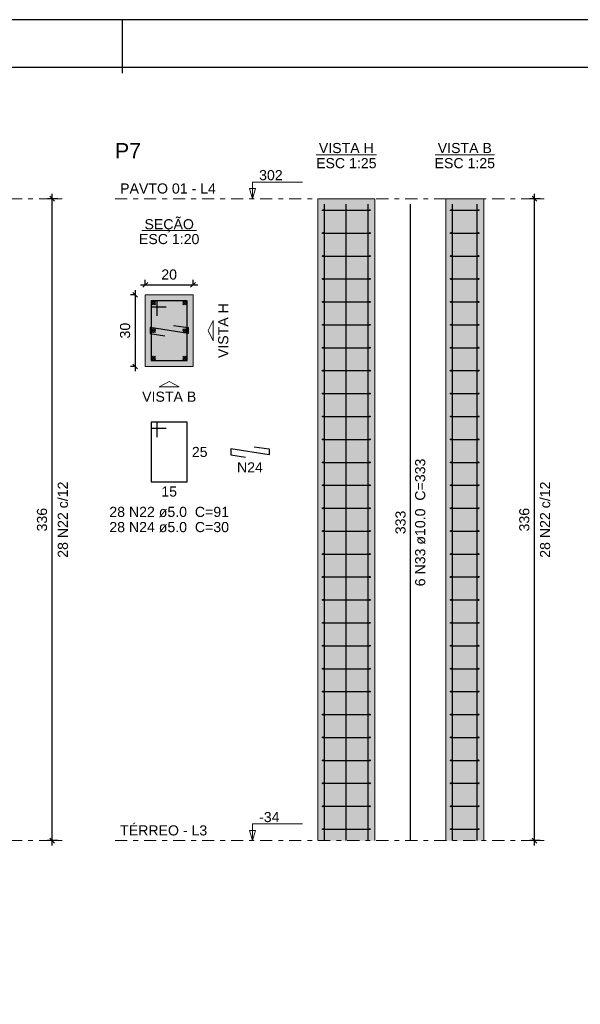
# Model space of a CAD drawing. Header units: millimetres. Extents: x 0 to 119, y 0 to 84.
# Tile 16 of 19: x 61 to 73, y 63 to 84. Entities that reach past the tile are written whole.
import ezdxf

# ---------------------------------------------------------------- set-up
doc = ezdxf.new("R2010")
doc.units = ezdxf.units.MM
doc.header["$MEASUREMENT"] = 0
doc.linetypes.add('DASHDOT', pattern=[2.54, 1.27, -0.635, 0, -0.635])
doc.linetypes.add('NULL', pattern=[0])
doc.layers.get('0').update_dxf_attribs({"lineweight": 18})
for name, color, linetype, lineweight in [('Descrição da armadura', 7, 'Continuous', 0), ('DT-Barras na forma', 2, 'Continuous', 30), ('DT-Barras no corte', 5, 'Continuous', 5), ('DT-Barras rebatidas', 2, 'Continuous', 30), ('DT-Cotas', 9, 'Continuous', 5), ('DT-Estribos na forma', 2, 'Continuous', 30), ('DT-Forma', 5, 'Continuous', 5), ('DT-Hachura seção pilares', 254, 'Continuous', 5), ('DT-Hachura vista pilares', 254, 'Continuous', 5), ('DT-Pontilhado', 9, 'DASHDOT', 5), ('DT-Textos', 7, 'Continuous', 5), ('DT-Título', 3, 'Continuous', 20), ('Textos armaduras', 7, 'Continuous', 0)]:
    doc.layers.add(name, color=color, linetype=linetype, lineweight=lineweight)
doc.layers.add('SEDUC_MARF', color=1, linetype='Continuous')
doc.layers.add('SEDUC_MARGG', color=7, linetype='Continuous')
doc.styles.add('Arial', font='txt')
doc.dimstyles.new('UM_20.000000', dxfattribs={"dimtxt": 0.18, "dimasz": 0.1, "dimexe": 0.1, "dimexo": 0.2, "dimgap": 0, "dimtad": 1, "dimtih": 1, "dimtoh": 1, "dimdec": 1, "dimlfac": 20, "dimzin": 0, "dimdsep": 46, "dimtxsty": 'Standard', "dimcen": 0.09, "dimdle": 0.1, "dimadec": 1, "dimazin": 2, "dimtfac": 1, "dimtdec": 4, "dimtofl": 0, "dimtmove": 0, "dimatfit": 3, "dimfxl": 1, "dimtolj": 1, "dimarcsym": 0})
doc.dimstyles.new('UM_25.000000', dxfattribs={"dimtxt": 0.18, "dimasz": 0.1, "dimexe": 0.1, "dimexo": 0.2, "dimgap": 0, "dimtad": 1, "dimtih": 1, "dimtoh": 1, "dimdec": 1, "dimlfac": 25, "dimzin": 0, "dimdsep": 46, "dimtxsty": 'Standard', "dimcen": 0.09, "dimdle": 0.1, "dimadec": 1, "dimazin": 2, "dimtfac": 1, "dimtdec": 4, "dimtofl": 0, "dimtmove": 0, "dimatfit": 3, "dimfxl": 1, "dimtolj": 1, "dimarcsym": 0})

# ---------------------------------------------------------------- blocks, each defined once
blk = doc.blocks.new('_Oblique')
at = {"color": 0, "linetype": 'ByBlock', "lineweight": -2}
blk.add_line((-0.5, -0.5), (0.5, 0.5), dxfattribs=at)
blk = doc.blocks.new('*D22')
at = {"layer": 'Defpoints', "color": 0}
for p in [(61.935, 80.352), (62.253, 80.352), (62.253, 66.912)]:
    blk.add_point(p, dxfattribs=at)
at = {"layer": 'DT-Cotas', "color": 0, "lineweight": -2}
for p, q in [((61.935, 66.812), (61.935, 80.452)), ((62.053, 80.352), (61.835, 80.352)), ((62.053, 66.912), (61.835, 66.912))]:
    blk.add_line(p, q, dxfattribs=at)
at = {"layer": 'DT-Cotas', "color": 0, "lineweight": -2, "xscale": 0.1, "yscale": 0.1, "zscale": 0.1}
for p, rotation in [((61.935, 80.352), 90), ((61.935, 66.912), 270)]:
    blk.add_blockref('_Oblique', p, dxfattribs=dict(at, rotation=rotation))
at = {"layer": 'DT-Cotas', "color": 7, "insert": (61.723, 73.632), "char_height": 0.2118, "attachment_point": 5, "rotation": 90, "style": 'Arial'}
blk.add_mtext('\\A1;336', dxfattribs=at)
blk = doc.blocks.new('*D23')
at = {"layer": 'Defpoints', "color": 0}
for p in [(63.886, 78.34), (63.675, 76.84), (63.886, 76.84)]:
    blk.add_point(p, dxfattribs=at)
at = {"layer": 'DT-Cotas', "color": 0, "lineweight": -2}
for p, q in [((63.686, 78.34), (63.575, 78.34)), ((63.675, 78.44), (63.675, 76.74)), ((63.686, 76.84), (63.575, 76.84))]:
    blk.add_line(p, q, dxfattribs=at)
at = {"layer": 'DT-Cotas', "color": 0, "lineweight": -2, "xscale": 0.1, "yscale": 0.1, "zscale": 0.1}
for p, rotation in [((63.675, 78.34), 90), ((63.675, 76.84), 270)]:
    blk.add_blockref('_Oblique', p, dxfattribs=dict(at, rotation=rotation))
at = {"layer": 'DT-Cotas', "color": 7, "insert": (63.463, 77.59), "char_height": 0.2118, "attachment_point": 5, "rotation": 90, "style": 'Arial'}
blk.add_mtext('\\A1;30', dxfattribs=at)
blk = doc.blocks.new('*D24')
at = {"layer": 'Defpoints', "color": 0}
for p in [(64.886, 78.551), (63.886, 78.34), (64.886, 78.34)]:
    blk.add_point(p, dxfattribs=at)
at = {"layer": 'DT-Cotas', "color": 0, "lineweight": -2}
for p, q in [((63.786, 78.551), (64.986, 78.551)), ((63.886, 78.54), (63.886, 78.651)), ((64.886, 78.54), (64.886, 78.651))]:
    blk.add_line(p, q, dxfattribs=at)
at = {"layer": 'DT-Cotas', "color": 0, "lineweight": -2, "xscale": 0.1, "yscale": 0.1, "zscale": 0.1, "rotation": 180}
blk.add_blockref('_Oblique', (63.886, 78.551), dxfattribs=at)
at = {"layer": 'DT-Cotas', "color": 0, "lineweight": -2, "xscale": 0.1, "yscale": 0.1, "zscale": 0.1}
blk.add_blockref('_Oblique', (64.886, 78.551), dxfattribs=at)
at = {"layer": 'DT-Cotas', "color": 7, "insert": (64.386, 78.763), "char_height": 0.2118, "attachment_point": 5, "rotation": 0.0057, "style": 'Arial'}
blk.add_mtext('\\A1;20', dxfattribs=at)
blk = doc.blocks.new('*D25')
at = {"layer": 'Defpoints', "color": 0}
for p in [(72.04, 80.352), (72.357, 80.352), (72.357, 66.912)]:
    blk.add_point(p, dxfattribs=at)
at = {"layer": 'DT-Cotas', "color": 0, "lineweight": -2}
for p, q in [((72.04, 66.812), (72.04, 80.452)), ((72.157, 80.352), (71.94, 80.352)), ((72.157, 66.912), (71.94, 66.912))]:
    blk.add_line(p, q, dxfattribs=at)
at = {"layer": 'DT-Cotas', "color": 0, "lineweight": -2, "xscale": 0.1, "yscale": 0.1, "zscale": 0.1}
for p, rotation in [((72.04, 80.352), 90), ((72.04, 66.912), 270)]:
    blk.add_blockref('_Oblique', p, dxfattribs=dict(at, rotation=rotation))
at = {"layer": 'DT-Cotas', "color": 7, "insert": (71.828, 73.632), "char_height": 0.2118, "attachment_point": 5, "rotation": 90, "style": 'Arial'}
blk.add_mtext('\\A1;336', dxfattribs=at)
blk = doc.blocks.new('*D26')
at = {"layer": 'Defpoints', "color": 0}
for p in [(72.04, 80.352), (72.357, 80.352), (72.357, 66.912)]:
    blk.add_point(p, dxfattribs=at)
at = {"layer": 'DT-Cotas', "color": 0, "lineweight": -2}
for p, q in [((72.04, 66.812), (72.04, 80.452)), ((72.157, 80.352), (71.94, 80.352)), ((72.157, 66.912), (71.94, 66.912))]:
    blk.add_line(p, q, dxfattribs=at)
at = {"layer": 'DT-Cotas', "color": 0, "lineweight": -2, "xscale": 0.1, "yscale": 0.1, "zscale": 0.1}
for p, rotation in [((72.04, 80.352), 90), ((72.04, 66.912), 270)]:
    blk.add_blockref('_Oblique', p, dxfattribs=dict(at, rotation=rotation))

msp = doc.modelspace()

# ---------------------------------------------------------------- hatches: boundary and pattern name
at = {"layer": 'DT-Hachura seção pilares', "linetype": 'Continuous'}
msp.add_hatch(color=254, dxfattribs=at).paths.add_polyline_path([(63.8865, 76.8396), (63.8865, 76.8396), (64.8865, 76.8396), (64.8865, 78.3396), (63.8865, 78.3396), (63.8865, 76.8396)])
at = {"layer": 'DT-Hachura vista pilares', "linetype": 'Continuous'}
for points in [[(67.4981, 66.9117), (67.4981, 80.3517), (68.6981, 80.3517), (68.6981, 66.9117), (67.4981, 66.9117)], [(70.1807, 66.9117), (70.1807, 80.3517), (70.9807, 80.3517), (70.9807, 66.9117), (70.1807, 66.9117)]]:
    msp.add_hatch(color=254, dxfattribs=at).paths.add_polyline_path(points)

# ---------------------------------------------------------------- linework, layer by layer
at = {"layer": 'DT-Barras na forma'}
for points in [[(67.6381, 66.9117), (67.6381, 80.2357)], [(68.0981, 66.9117), (68.0981, 80.2357)], [(68.5581, 66.9117), (68.5581, 80.2357)], [(70.3207, 66.9117), (70.3207, 80.2357)], [(70.8407, 66.9117), (70.8407, 80.2357)], [(64.1365, 77.9021), (64.1365, 78.2146), (64.0115, 78.2146), (64.0115, 76.9646), (64.7615, 76.9646), (64.7615, 78.2146), (64.0115, 78.2146), (64.0115, 78.0896), (64.324, 78.0896)], [(64.4777, 77.7003), (64.7865, 77.6521), (64.7865, 77.5271), (63.9865, 77.6521), (63.9865, 77.5271), (64.2952, 77.4788)]]:
    msp.add_lwpolyline(points, dxfattribs=at)
at = {"layer": 'DT-Barras no corte'}
for p, q in [((64.024, 78.1271), (64.099, 78.2021)), ((64.024, 78.2021), (64.099, 78.1271)), ((64.674, 78.1271), (64.749, 78.2021)), ((64.674, 78.2021), (64.749, 78.1271)), ((64.024, 77.5521), (64.099, 77.6271)), ((64.024, 77.6271), (64.099, 77.5521)), ((64.674, 77.5521), (64.749, 77.6271)), ((64.674, 77.6271), (64.749, 77.5521)), ((64.024, 76.9771), (64.099, 77.0521)), ((64.024, 77.0521), (64.099, 76.9771)), ((64.674, 76.9771), (64.749, 77.0521)), ((64.674, 77.0521), (64.749, 76.9771))]:
    msp.add_line(p, q, dxfattribs=at)
for centre in [(64.0615, 78.1646), (64.7115, 78.1646), (64.0615, 77.5896), (64.7115, 77.5896), (64.0615, 77.0146), (64.7115, 77.0146)]:
    msp.add_circle(centre, 0.0375, dxfattribs=at)
at = {"layer": 'DT-Barras rebatidas'}
for points in [[(69.4394, 66.9117), (69.4394, 80.2357)], [(64.1365, 75.3622), (64.1365, 75.6747), (64.0115, 75.6747), (64.0115, 74.4247), (64.7615, 74.4247), (64.7615, 75.6747), (64.0115, 75.6747), (64.0115, 75.5497), (64.324, 75.5497)], [(66.1703, 75.1604), (66.479, 75.1122), (66.479, 74.9872), (65.679, 75.1122), (65.679, 74.9872), (65.9878, 74.9389)]]:
    msp.add_lwpolyline(points, dxfattribs=at)
at = {"layer": 'DT-Estribos na forma'}
for p, q in [((67.6081, 80.1117), (68.5881, 80.1117)), ((70.2907, 80.1117), (70.8707, 80.1117)), ((67.6081, 79.6317), (68.5881, 79.6317)), ((70.2907, 79.6317), (70.8707, 79.6317)), ((67.6081, 79.1517), (68.5881, 79.1517)), ((70.2907, 79.1517), (70.8707, 79.1517)), ((67.6081, 78.6717), (68.5881, 78.6717)), ((70.2907, 78.6717), (70.8707, 78.6717)), ((67.6081, 78.1917), (68.5881, 78.1917)), ((70.2907, 78.1917), (70.8707, 78.1917)), ((67.6081, 77.7117), (68.5881, 77.7117)), ((70.2907, 77.7117), (70.8707, 77.7117)), ((67.6081, 77.2317), (68.5881, 77.2317)), ((70.2907, 77.2317), (70.8707, 77.2317)), ((67.6081, 76.7517), (68.5881, 76.7517)), ((70.2907, 76.7517), (70.8707, 76.7517)), ((67.6081, 76.2717), (68.5881, 76.2717)), ((70.2907, 76.2717), (70.8707, 76.2717)), ((67.6081, 75.7917), (68.5881, 75.7917)), ((70.2907, 75.7917), (70.8707, 75.7917)), ((67.6081, 75.3117), (68.5881, 75.3117)), ((70.2907, 75.3117), (70.8707, 75.3117)), ((67.6081, 74.8317), (68.5881, 74.8317)), ((70.2907, 74.8317), (70.8707, 74.8317)), ((67.6081, 74.3517), (68.5881, 74.3517)), ((70.2907, 74.3517), (70.8707, 74.3517)), ((67.6081, 73.8717), (68.5881, 73.8717)), ((70.2907, 73.8717), (70.8707, 73.8717)), ((67.6081, 73.3917), (68.5881, 73.3917)), ((70.2907, 73.3917), (70.8707, 73.3917)), ((67.6081, 72.9117), (68.5881, 72.9117)), ((70.2907, 72.9117), (70.8707, 72.9117)), ((67.6081, 72.4317), (68.5881, 72.4317)), ((70.2907, 72.4317), (70.8707, 72.4317)), ((67.6081, 71.9517), (68.5881, 71.9517)), ((70.2907, 71.9517), (70.8707, 71.9517)), ((67.6081, 71.4717), (68.5881, 71.4717)), ((70.2907, 71.4717), (70.8707, 71.4717)), ((67.6081, 70.9917), (68.5881, 70.9917)), ((70.2907, 70.9917), (70.8707, 70.9917)), ((67.6081, 70.5117), (68.5881, 70.5117)), ((70.2907, 70.5117), (70.8707, 70.5117)), ((67.6081, 70.0317), (68.5881, 70.0317)), ((70.2907, 70.0317), (70.8707, 70.0317)), ((67.6081, 69.5517), (68.5881, 69.5517)), ((70.2907, 69.5517), (70.8707, 69.5517)), ((67.6081, 69.0717), (68.5881, 69.0717)), ((70.2907, 69.0717), (70.8707, 69.0717)), ((67.6081, 68.5917), (68.5881, 68.5917)), ((70.2907, 68.5917), (70.8707, 68.5917)), ((67.6081, 68.1117), (68.5881, 68.1117)), ((70.2907, 68.1117), (70.8707, 68.1117)), ((67.6081, 67.6317), (68.5881, 67.6317)), ((70.2907, 67.6317), (70.8707, 67.6317)), ((67.6081, 67.1517), (68.5881, 67.1517)), ((70.2907, 67.1517), (70.8707, 67.1517))]:
    msp.add_line(p, q, dxfattribs=at)
for centre in [(67.6081, 80.1117), (68.5881, 80.1117), (70.2907, 80.1117), (70.8707, 80.1117), (67.6081, 79.6317), (68.5881, 79.6317), (70.2907, 79.6317), (70.8707, 79.6317), (67.6081, 79.1517), (68.5881, 79.1517), (70.2907, 79.1517), (70.8707, 79.1517), (67.6081, 78.6717), (68.5881, 78.6717), (70.2907, 78.6717), (70.8707, 78.6717), (67.6081, 78.1917), (68.5881, 78.1917), (70.2907, 78.1917), (70.8707, 78.1917), (67.6081, 77.7117), (68.5881, 77.7117), (70.2907, 77.7117), (70.8707, 77.7117), (67.6081, 77.2317), (68.5881, 77.2317), (70.2907, 77.2317), (70.8707, 77.2317), (67.6081, 76.7517), (68.5881, 76.7517), (70.2907, 76.7517), (70.8707, 76.7517), (67.6081, 76.2717), (68.5881, 76.2717), (70.2907, 76.2717), (70.8707, 76.2717), (67.6081, 75.7917), (68.5881, 75.7917), (70.2907, 75.7917), (70.8707, 75.7917), (67.6081, 75.3117), (68.5881, 75.3117), (70.2907, 75.3117), (70.8707, 75.3117), (67.6081, 74.8317), (68.5881, 74.8317), (70.2907, 74.8317), (70.8707, 74.8317), (67.6081, 74.3517), (68.5881, 74.3517), (70.2907, 74.3517), (70.8707, 74.3517), (67.6081, 73.8717), (68.5881, 73.8717), (70.2907, 73.8717), (70.8707, 73.8717), (67.6081, 73.3917), (68.5881, 73.3917), (70.2907, 73.3917), (70.8707, 73.3917), (67.6081, 72.9117), (68.5881, 72.9117), (70.2907, 72.9117), (70.8707, 72.9117), (67.6081, 72.4317), (68.5881, 72.4317), (70.2907, 72.4317), (70.8707, 72.4317), (67.6081, 71.9517), (68.5881, 71.9517), (70.2907, 71.9517), (70.8707, 71.9517), (67.6081, 71.4717), (68.5881, 71.4717), (70.2907, 71.4717), (70.8707, 71.4717), (67.6081, 70.9917), (68.5881, 70.9917), (70.2907, 70.9917), (70.8707, 70.9917), (67.6081, 70.5117), (68.5881, 70.5117), (70.2907, 70.5117), (70.8707, 70.5117), (67.6081, 70.0317), (68.5881, 70.0317), (70.2907, 70.0317), (70.8707, 70.0317), (67.6081, 69.5517), (68.5881, 69.5517), (70.2907, 69.5517), (70.8707, 69.5517), (67.6081, 69.0717), (68.5881, 69.0717), (70.2907, 69.0717), (70.8707, 69.0717), (67.6081, 68.5917), (68.5881, 68.5917), (70.2907, 68.5917), (70.8707, 68.5917), (67.6081, 68.1117), (68.5881, 68.1117), (70.2907, 68.1117), (70.8707, 68.1117), (67.6081, 67.6317), (68.5881, 67.6317), (70.2907, 67.6317), (70.8707, 67.6317), (67.6081, 67.1517), (68.5881, 67.1517), (70.2907, 67.1517), (70.8707, 67.1517)]:
    msp.add_circle(centre, 0.01, dxfattribs=at)
at = {"layer": 'DT-Forma'}
for p, q in [((67.4981, 80.3517), (68.6981, 80.3517)), ((67.4981, 66.9117), (67.4981, 80.3517)), ((68.6981, 66.9117), (68.6981, 80.3517)), ((70.1807, 80.3517), (70.9807, 80.3517)), ((70.1807, 66.9117), (70.1807, 80.3517)), ((70.9807, 66.9117), (70.9807, 80.3517))]:
    msp.add_line(p, q, dxfattribs=at)
msp.add_lwpolyline([(63.8865, 76.8396), (64.8865, 76.8396), (64.8865, 78.3396), (63.8865, 78.3396), (63.8865, 76.8396)], close=True, dxfattribs=at)
at = {"layer": 'DT-Pontilhado', "ltscale": 0.2}
for p, q in [((53.1482, 80.3517), (62.2528, 80.3517)), ((63.2528, 80.3517), (72.3574, 80.3517)), ((53.1482, 66.9117), (62.2528, 66.9117)), ((63.2528, 66.9117), (72.3574, 66.9117))]:
    msp.add_line(p, q, dxfattribs=at)
at = {"layer": 'DT-Textos'}
for p, q in [((67.4683, 81.273), (68.728, 81.273)), ((69.959, 81.273), (71.2024, 81.273)), ((63.8143, 79.6845), (64.9587, 79.6845))]:
    msp.add_line(p, q, dxfattribs=at)
for points in [[(66.1304, 80.3517), (66.194, 80.5635), (66.0669, 80.5635), (66.1304, 80.3517), (66.1304, 80.7017), (67.1804, 80.7017)], [(66.1304, 66.9117), (66.194, 67.1235), (66.0669, 67.1235), (66.1304, 66.9117), (66.1304, 67.2617), (67.1804, 67.2617)]]:
    msp.add_lwpolyline(points, dxfattribs=at)
for points in [[(65.3101, 77.5896), (65.3101, 77.3778), (65.2042, 77.5896), (65.3101, 77.8014), (65.3101, 77.5896)], [(64.3865, 76.416), (64.1747, 76.416), (64.3865, 76.5219), (64.5983, 76.416), (64.3865, 76.416)]]:
    msp.add_lwpolyline(points, close=True, dxfattribs=at)
at = {"layer": 'SEDUC_MARF'}
msp.add_line((63.4015, 84.1), (63.4015, 82.9804), dxfattribs=at)
msp.add_lwpolyline([(118.9, 84.1), (0, 84.1), (0, 0), (118.9, 0)], close=True, dxfattribs=at)
at = {"layer": 'SEDUC_MARGG'}
msp.add_lwpolyline([(2.5, 1), (117.9, 1), (117.9, 83.1), (2.5, 83.1), (2.5, 1)], dxfattribs=at)

# ---------------------------------------------------------------- texts
at = {"layer": 'Descrição da armadura', "linetype": 'NULL', "char_height": 0.2118, "attachment_point": 8, "line_spacing_factor": 0.9, "style": 'Arial'}
for s, insert, width in [('N24', (66.0788, 74.6215), 1.063994), ('28 N22 ø5.0  C=91', (64.3868, 73.6835), 4.916973), ('28 N24 ø5.0  C=30', (64.3868, 73.3655), 4.956973)]:
    msp.add_mtext(s, dxfattribs=dict(at, insert=insert, width=width))
at = {"layer": 'Descrição da armadura', "linetype": 'NULL', "char_height": 0.2118, "attachment_point": 8, "rotation": 90.00021, "line_spacing_factor": 0.9, "style": 'Arial'}
for s, insert, width in [('6 N33 ø10.0  C=333', (69.7569, 73.5736), 5.239541), ('28 N22 c/12', (62.2668, 73.6317), 3.167695), ('28 N22 c/12', (72.3714, 73.6317), 3.167695)]:
    msp.add_mtext(s, dxfattribs=dict(at, insert=insert, width=width))
at = {"layer": 'DT-Textos', "linetype": 'NULL', "char_height": 0.2118, "line_spacing_factor": 0.798, "style": 'Arial'}
for s, insert, width, attachment_point in [('VISTA H', (68.0978, 81.3045), 2.255996, 8), ('VISTA B', (70.5808, 81.3045), 2.223994, 8), ('ESC 1:25', (68.0978, 80.9875), 2.482559, 8), ('ESC 1:25', (70.5808, 80.9875), 2.482559, 8), ('302', (66.2708, 80.7365), 0.967705, 7), ('PAVTO 01 - L4', (63.3588, 80.4575), 3.932842, 7), ('SEÇÃO', (64.3868, 79.6466), 2.030566, 8), ('ESC 1:20', (64.3868, 79.3985), 2.482559, 8), ('VISTA B', (64.3868, 76.0985), 2.223994, 8), ('-34', (66.2708, 67.2965), 0.838281, 7), ('TÉRREO - L3', (63.3588, 67.0175), 3.577422, 7)]:
    msp.add_mtext(s, dxfattribs=dict(at, insert=insert, width=width, attachment_point=attachment_point))
at = {"layer": 'DT-Textos', "linetype": 'NULL', "insert": (65.6279, 77.5896), "char_height": 0.2118, "width": 2.255996, "attachment_point": 8, "rotation": 90.00021, "line_spacing_factor": 0.798, "style": 'Arial'}
msp.add_mtext('VISTA H', dxfattribs=at)
at = {"layer": 'DT-Título', "linetype": 'NULL', "insert": (63.2528, 81.1984), "char_height": 0.3177, "width": 1.076367, "attachment_point": 7, "line_spacing_factor": 0.798, "style": 'Arial'}
msp.add_mtext('P7', dxfattribs=at)
at = {"layer": 'Textos armaduras', "linetype": 'NULL', "char_height": 0.2118, "width": 1.045137, "line_spacing_factor": 0.9, "style": 'Arial'}
for s, insert, attachment_point in [('25', (64.8615, 75.1556), 1), ('15', (64.3865, 74.3274), 2)]:
    msp.add_mtext(s, dxfattribs=dict(at, insert=insert, attachment_point=attachment_point))
at = {"layer": 'Textos armaduras', "linetype": 'NULL', "insert": (69.3421, 73.5737), "char_height": 0.2118, "width": 1.367705, "attachment_point": 8, "rotation": 90.00021, "line_spacing_factor": 0.9, "style": 'Arial'}
msp.add_mtext('333', dxfattribs=at)

# ---------------------------------------------------------------- dimensions: what is measured, and where the dimension line sits
at = {"layer": 'DT-Cotas'}
for base, p1, p2, dimstyle, override, picture, middle in [((61.9351, 80.3517), (62.2528, 66.9117), (62.2528, 80.3517), 'UM_25.000000', {"dimtxt": 0.2118, "dimasz": 0.1, "dimexe": 0.1, "dimexo": 0.2, "dimtad": 1, "dimtih": 0, "dimtoh": 0, "dimdec": 1, "dimlfac": 25, "dimzin": 8, "dimtxsty": 'Arial', "dimblk": 'Oblique', "dimblk1": 'Oblique', "dimblk2": 'Oblique', "dimsah": 1, "dimdle": 0.1, "dimse1": 0, "dimse2": 0, "dimclrt": 7, "dimadec": 1, "dimazin": 3, "dimtmove": 2, "dimldrblk": 'Oblique'}, '*D22', (61.7233, 73.6317)), ((72.0397, 80.3517), (72.3574, 66.9117), (72.3574, 80.3517), 'UM_25.000000', {"dimtxt": 0.2118, "dimasz": 0.1, "dimexe": 0.1, "dimexo": 0.2, "dimtad": 1, "dimtih": 0, "dimtoh": 0, "dimdec": 1, "dimlfac": 25, "dimzin": 8, "dimtxsty": 'Arial', "dimblk": 'Oblique', "dimblk1": 'Oblique', "dimblk2": 'Oblique', "dimsah": 1, "dimdle": 0.1, "dimse1": 0, "dimse2": 0, "dimclrt": 7, "dimadec": 1, "dimazin": 3, "dimtmove": 2, "dimldrblk": 'Oblique'}, '*D25', (71.8279, 73.6317)), ((63.6747, 76.8396), (63.8865, 78.3396), (63.8865, 76.8396), 'UM_20.000000', {"dimtxt": 0.2118, "dimasz": 0.1, "dimexe": 0.1, "dimexo": 0.2, "dimtad": 1, "dimtih": 0, "dimtoh": 0, "dimdec": 1, "dimlfac": 20, "dimzin": 8, "dimtxsty": 'Arial', "dimblk": 'Oblique', "dimblk1": 'Oblique', "dimblk2": 'Oblique', "dimsah": 1, "dimdle": 0.1, "dimse1": 0, "dimse2": 0, "dimclrt": 7, "dimadec": 1, "dimazin": 3, "dimtmove": 2, "dimldrblk": 'Oblique'}, '*D23', (63.4629, 77.5896))]:
    dim = msp.add_linear_dim(base=base, p1=p1, p2=p2, angle=90, dimstyle=dimstyle, override=override, dxfattribs=at)
    dim.commit()
    dim.dimension.update_dxf_attribs({"geometry": picture, "text_midpoint": middle, "dimtype": 160, "text_rotation": 90})
dim = msp.add_linear_dim(base=(72.0397, 80.3517), p1=(72.3574, 66.9117), p2=(72.3574, 80.3517), angle=90, text=' ', dimstyle='UM_25.000000', override={"dimtxt": 0.2118, "dimasz": 0.1, "dimexe": 0.1, "dimexo": 0.2, "dimtad": 1, "dimtih": 0, "dimtoh": 0, "dimdec": 1, "dimlfac": 25, "dimzin": 8, "dimtxsty": 'Arial', "dimblk": 'Oblique', "dimblk1": 'Oblique', "dimblk2": 'Oblique', "dimsah": 1, "dimdle": 0.1, "dimse1": 0, "dimse2": 0, "dimclrt": 256, "dimadec": 1, "dimazin": 3, "dimtmove": 2, "dimldrblk": 'Oblique'}, dxfattribs=at)
dim.commit()
dim.dimension.update_dxf_attribs({"geometry": '*D26', "text_midpoint": (71.9338, 73.6317), "dimtype": 160, "text_rotation": 90})
dim = msp.add_linear_dim(base=(64.8865, 78.5514), p1=(63.8865, 78.3396), p2=(64.8865, 78.3396), dimstyle='UM_20.000000', override={"dimtxt": 0.2118, "dimasz": 0.1, "dimexe": 0.1, "dimexo": 0.2, "dimtad": 1, "dimtih": 0, "dimtoh": 0, "dimdec": 1, "dimlfac": 20, "dimzin": 8, "dimtxsty": 'Arial', "dimblk": 'Oblique', "dimblk1": 'Oblique', "dimblk2": 'Oblique', "dimsah": 1, "dimdle": 0.1, "dimse1": 0, "dimse2": 0, "dimclrt": 7, "dimadec": 1, "dimazin": 3, "dimtmove": 2, "dimldrblk": 'Oblique'}, dxfattribs=at)
dim.commit()
dim.dimension.update_dxf_attribs({"geometry": '*D24', "text_midpoint": (64.3865, 78.7632), "dimtype": 160, "text_rotation": 0.00573})

doc.saveas('drawing.dxf')
